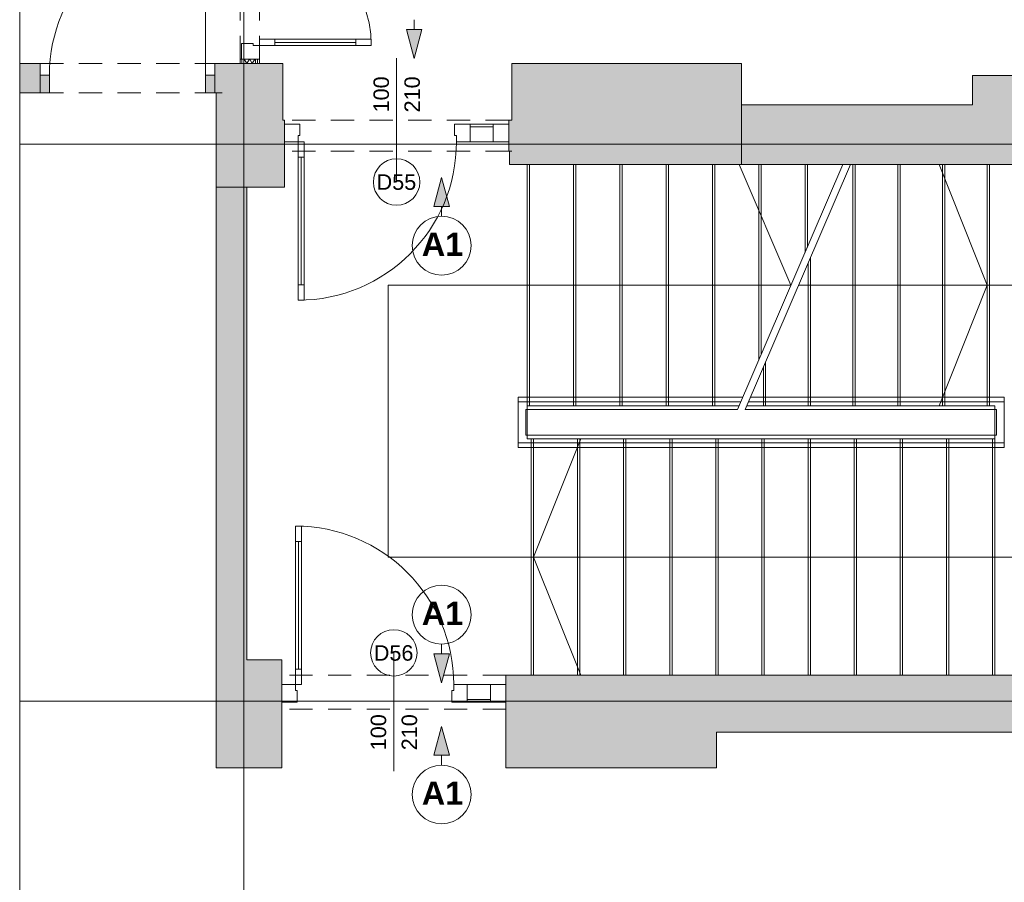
# Paper-space layout 'A-48 WYKOŃCZENIA ŚCIAN - PIĘTRO 3' of a CAD drawing. Header units: millimetres. Extents: x 0 to 500, y 0 to 350.
# Tile 13 of 17: x 343 to 407, y 123 to 179. Entities that reach past the tile are written whole.
import ezdxf
from ezdxf.xclip import XClip

# ---------------------------------------------------------------- set-up
doc = ezdxf.new("R2010")
doc.units = ezdxf.units.MM
doc.header["$MEASUREMENT"] = 0
doc.header["$XCLIPFRAME"] = 0
for name, pattern in [('DASHDOTX2', [1000, 500, -250, 0, -250]), ('GESTRICHELT2', [93.75, 62.5, -31.25]), ('Przer. długie kreski', [2.5, 1.5, -1]), ('PRZERYWANA_DU_A', [550, 350.0000000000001, -199.9999999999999])]:
    doc.linetypes.add(name, pattern=pattern)
for name, color, linetype, lineweight in [('0_Nr_pióra__2', 8, 'Continuous', 13), ('A__OKŁADZINY ŚCIAN_Nr_pióra__1', 7, 'Continuous', 20), ('A_ściany proj_Nr_pióra__1', 7, 'Continuous', 20), ('A_ściany_Nr_pióra__1', 7, 'Continuous', 20), ('Drzwi Archicad_Nr_pióra__1', 7, 'Continuous', 20), ('Drzwi Archicad_Nr_pióra__3', 252, 'Continuous', 13), ('Znaczniki drzwi Archicada_Nr_pióra__3', 252, 'Continuous', 13)]:
    doc.layers.add(name, color=color, linetype=linetype, lineweight=lineweight)
for name, color, linetype, lineweight, true_color in [('A__balustrada_Nr_pióra__161', 7, 'Continuous', 5, 0x949494), ('A_osie_Nr_pióra__16', 7, 'Continuous', 5, 0x0f0f0f), ('A_pochwyt_Nr_pióra__161', 7, 'Continuous', 5, 0x949494), ('A_schody_Nr_pióra__10', 7, 'Continuous', 13, 0x4b4b4b), ('A_schody_Nr_pióra__4', 7, 'Continuous', 18, 0x4b4b4b), ('A_ściany proj_Nr_pióra__21', 7, 'Continuous', 5, 0xb0b0b0), ('A_ściany_Nr_pióra__20', 252, 'Continuous', 5, 0x696969)]:
    doc.layers.add(name, color=color, linetype=linetype, lineweight=lineweight, true_color=true_color)
for name, color, linetype in [('A__OKŁADZINY ŚCIAN', 7, 'Continuous'), ('A_podrys', 7, 'Continuous'), ('A_ściany', 7, 'Continuous'), ('A_ściany proj', 7, 'Continuous'), ('Drzwi Archicad', 7, 'Continuous')]:
    doc.layers.add(name, color=color, linetype=linetype)
doc.styles.add('STYL_AUTOMATYCZNY_3', font='arial.ttf')
doc.styles.add('STYL_AUTOMATYCZNY_4', font='arial.ttf')
pattern_1 = [(0, (-1681.450567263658, -273.8946415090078), (0, 1), [0, -1])]

# ---------------------------------------------------------------- blocks, each defined once
blk = doc.blocks.new('Rysunek_1_1', base_point=(-1681.450567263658, -273.8946415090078))
at = {"layer": 'A__OKŁADZINY ŚCIAN', "linetype": 'Continuous', "lineweight": 0, "true_color": 0x000000}
for points in [[(368.8636189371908, 176.7363346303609), (369.3636189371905, 178.6023596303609), (368.3636189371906, 178.6023596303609)], [(370.6358881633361, 169.0302317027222), (370.1358881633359, 167.1642067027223), (371.1358881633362, 167.1642067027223)], [(370.6358881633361, 136.3569581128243), (371.1358881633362, 138.2229831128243), (370.1358881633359, 138.2229831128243)], [(370.6358881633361, 133.5377699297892), (370.1358881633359, 131.6717449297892), (371.1358881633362, 131.6717449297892)]]:
    blk.add_hatch(color=18, dxfattribs=at).paths.add_polyline_path(points)
at = {"layer": 'A_ściany', "linetype": 'Continuous', "lineweight": 0, "true_color": 0x000000}
for points in [[(344.6745422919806, 176.4001941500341), (343.3493327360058, 176.4001941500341), (343.3493327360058, 174.5026806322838), (344.6745422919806, 174.5026806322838)], [(360.37454165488, 176.4001926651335), (355.9745417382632, 176.4001926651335), (355.9745417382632, 174.5026795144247), (356.0445417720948, 174.5026795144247), (356.0445417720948, 168.4101925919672), (358.044541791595, 168.4101925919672), (360.4745417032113, 168.4101925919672), (360.4745417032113, 172.7401924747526), (360.37454165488, 172.7401924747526)], [(390.0345417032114, 176.4001925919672), (375.1845417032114, 176.4001925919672), (375.1845417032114, 170.7401925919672), (375.0345417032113, 170.7401925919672), (375.0345417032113, 169.8701925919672), (390.0345417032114, 169.8701925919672)], [(410.0745417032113, 175.6201925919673), (404.9745417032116, 175.6201925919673), (404.9745417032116, 169.8701925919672), (410.0745417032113, 169.8701925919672)], [(404.9745417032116, 173.7201925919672), (390.0345417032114, 173.7201925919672), (390.0345417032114, 169.8701925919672), (404.9745417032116, 169.8701925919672)], [(374.9745417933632, 172.740192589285), (374.9745417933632, 170.7401925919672), (375.1845417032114, 170.7401925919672), (375.1845417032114, 172.740192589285)], [(356.0445417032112, 168.4101925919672), (356.0445417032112, 137.8501925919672), (358.0445417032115, 137.8501925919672), (358.0445417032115, 168.4101925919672)], [(356.0445417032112, 130.8501925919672), (360.2945417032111, 130.8501925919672), (360.2945417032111, 137.8501925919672), (356.0445417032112, 137.8501925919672)], [(374.7945417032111, 130.8501925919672), (388.404541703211, 130.8501925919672), (388.404541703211, 136.8501925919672), (374.7945417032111, 136.8501925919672)], [(388.404541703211, 133.1601925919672), (422.1345417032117, 133.1601925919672), (427.4145417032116, 136.8501925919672), (388.404541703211, 136.8501925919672)]]:
    blk.add_hatch(color=18, dxfattribs=at).paths.add_polyline_path(points)
at = {"layer": 'A_ściany proj', "linetype": 'Continuous', "lineweight": 0, "true_color": 0x4b4b4b}
h = blk.add_hatch(dxfattribs=at)
h.set_pattern_fill('gypsum_0001', color=251, style=0, pattern_type=2)
h.set_pattern_definition(pattern_1)
h.paths.add_polyline_path([(357.596541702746, 176.4001925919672), (357.7215416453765, 176.4001925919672), (357.7215416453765, 176.6901927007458), (357.596541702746, 176.6901927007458)])
h = blk.add_hatch(dxfattribs=at)
h.set_pattern_fill('gypsum_0001', color=251, style=0, pattern_type=2)
h.set_pattern_definition(pattern_1)
h.paths.add_polyline_path([(357.846541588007, 176.6901927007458), (357.7215416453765, 176.6901927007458), (357.7215416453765, 176.4001925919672), (357.846541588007, 176.4001925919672)])
h = blk.add_hatch(dxfattribs=at)
h.set_pattern_fill('batt_insulation_0001', color=251, style=0, pattern_type=2)
h.set_pattern_definition([(60.00000000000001, (-1681.450567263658, -273.8946415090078), (-0.2598076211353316, 0.1499999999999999), []), (120, (-1681.450567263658, -273.8946415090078), (0.2598076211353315, 0.15), [])])
h.paths.add_polyline_path([(358.5965418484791, 176.6901927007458), (357.846541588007, 176.6901927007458), (357.846541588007, 176.4001925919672), (358.5965418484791, 176.4001925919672)])
h = blk.add_hatch(dxfattribs=at)
h.set_pattern_fill('gypsum_0001', color=251, style=0, pattern_type=2)
h.set_pattern_definition(pattern_1)
h.paths.add_polyline_path([(358.5965418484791, 176.4001925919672), (358.72154179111, 176.4001925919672), (358.72154179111, 176.6901927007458), (358.5965418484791, 176.6901927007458)])
h = blk.add_hatch(dxfattribs=at)
h.set_pattern_fill('gypsum_0001', color=251, style=0, pattern_type=2)
h.set_pattern_definition(pattern_1)
h.paths.add_polyline_path([(358.72154179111, 176.6901927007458), (358.72154179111, 176.4001925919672), (358.8465417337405, 176.4001925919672), (358.8465417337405, 176.6901927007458)])
at = {"layer": 'Drzwi Archicad', "linetype": 'Continuous', "lineweight": 0, "true_color": 0xfdfdfd}
for points in [[(344.6745417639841, 174.5026794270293), (345.274541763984, 174.5026794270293), (345.274541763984, 175.6526794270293), (344.6745417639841, 175.6526794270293)], [(355.9745417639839, 175.6526794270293), (355.374541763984, 175.6526794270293), (355.374541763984, 174.5026794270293), (355.9745417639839, 174.5026794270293)]]:
    blk.add_hatch(color=7, dxfattribs=at).paths.add_polyline_path(points)
at = {"layer": '0_Nr_pióra__2', "color": 8, "linetype": 'PRZERYWANA_DU_A', "lineweight": 13, "flags": 128}
blk.add_lwpolyline([(343.349331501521, 268.9901925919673), (343.349331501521, 110.1801925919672)], dxfattribs=at)
at = {"layer": 'A__balustrada_Nr_pióra__161', "color": 252, "linetype": 'Continuous', "lineweight": 5, "true_color": 0x949494}
for p, q in [((375.5745428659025, 151.5801911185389), (375.5745428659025, 154.8201924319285)), ((407.0145417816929, 151.5801911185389), (407.0145417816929, 154.8201924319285)), ((375.5745428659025, 154.5201926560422), (389.9734306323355, 154.5201926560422)), ((390.4734292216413, 154.5201926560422), (407.0145417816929, 154.5201926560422)), ((376.0745414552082, 154.0201940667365), (389.7580484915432, 154.0201940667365)), ((376.0745414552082, 152.3801925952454), (376.0745414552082, 154.0201940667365)), ((390.2580470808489, 154.0201940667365), (406.5145431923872, 154.0201940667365)), ((406.5145431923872, 152.3801925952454), (406.5145431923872, 154.0201940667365)), ((376.0745414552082, 152.3801925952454), (406.5145431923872, 152.3801925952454)), ((375.5745428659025, 151.8801940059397), (407.0145417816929, 151.8801940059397))]:
    blk.add_line(p, q, dxfattribs=at)
at = {"layer": 'A__OKŁADZINY ŚCIAN_Nr_pióra__1', "color": 7, "linetype": 'Continuous', "lineweight": 20}
for p, q in [((368.8636191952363, 179.236333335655), (368.8636191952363, 178.6023591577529)), ((368.3636174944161, 178.6023591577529), (369.3636177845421, 178.6023591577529)), ((368.8636191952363, 176.7363341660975), (368.3636174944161, 178.6023591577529)), ((368.8636191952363, 176.7363341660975), (369.3636177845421, 178.6023591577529)), ((370.6358880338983, 169.0302330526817), (370.1358894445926, 167.1642080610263)), ((370.6358880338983, 169.0302330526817), (371.135886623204, 167.1642080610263)), ((371.135886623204, 167.1642080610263), (370.1358894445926, 167.1642080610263)), ((370.6358880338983, 166.5302307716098), (370.6358880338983, 167.1642080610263)), ((370.6358880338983, 138.856959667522), (370.6358880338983, 138.2229823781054)), ((370.1358894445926, 138.2229823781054), (371.135886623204, 138.2229823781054)), ((370.6358880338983, 136.3569573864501), (370.1358894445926, 138.2229823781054)), ((370.6358880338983, 136.3569573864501), (371.135886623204, 138.2229823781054)), ((370.6358880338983, 133.5377697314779), (370.1358894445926, 131.6717447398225)), ((370.6358880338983, 133.5377697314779), (371.135886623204, 131.6717447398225)), ((371.135886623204, 131.6717447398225), (370.1358894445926, 131.6717447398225)), ((370.6358880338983, 131.0377705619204), (370.6358880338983, 131.6717447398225))]:
    blk.add_line(p, q, dxfattribs=at)
for centre in [(370.6358881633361, 164.6274031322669), (370.6358881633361, 140.7597866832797), (370.6358881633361, 129.1349413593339)]:
    blk.add_circle(centre, 1.902828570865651, dxfattribs=at)
at = {"layer": 'A_osie_Nr_pióra__16', "color": 250, "linetype": 'DASHDOTX2', "lineweight": 5, "true_color": 0x0f0f0f}
for p, q in [((357.8465407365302, 254.6381671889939), (357.8465407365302, 105.1801932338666)), ((432.1634628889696, 171.1801900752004), (343.3493317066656, 171.1801900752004)), ((432.1634628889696, 135.1801961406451), (343.3493317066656, 135.1801961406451))]:
    blk.add_line(p, q, dxfattribs=at)
at = {"layer": 'A_pochwyt_Nr_pióra__161', "color": 252, "linetype": 'Continuous', "lineweight": 5, "true_color": 0x949494}
for p, q in [((375.5745428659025, 154.8201924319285), (390.1026580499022, 154.8201924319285)), ((390.6026597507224, 154.8201924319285), (407.0145417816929, 154.8201924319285)), ((375.5745428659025, 151.5801911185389), (407.0145417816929, 151.5801911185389))]:
    blk.add_line(p, q, dxfattribs=at)
at = {"layer": 'A_schody_Nr_pióra__10', "color": 251, "linetype": 'GESTRICHELT2', "lineweight": 13, "true_color": 0x4b4b4b}
for p, q in [((376.3245423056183, 169.8701925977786), (376.3245423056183, 154.2701918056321)), ((379.3185410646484, 169.8701925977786), (379.3185410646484, 154.2701918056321)), ((382.3125429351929, 169.8701925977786), (382.3125429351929, 154.2701918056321)), ((385.3065416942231, 169.8701925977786), (385.3065416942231, 154.2701918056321)), ((388.3005404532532, 169.8701925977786), (388.3005404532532, 154.2701918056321)), ((391.2945423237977, 169.8701925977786), (391.2945423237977, 157.587087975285)), ((394.2885410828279, 169.8701925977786), (394.2885410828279, 164.5375111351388)), ((397.3835427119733, 169.8701925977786), (397.3835427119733, 154.2701918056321)), ((400.2805431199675, 169.8701925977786), (400.2805431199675, 154.2701918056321)), ((403.1775404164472, 169.8701925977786), (403.1775404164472, 154.2701918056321)), ((406.0745408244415, 169.8701925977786), (406.0745408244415, 154.2701918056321)), ((394.4865423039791, 163.8364340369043), (394.4865423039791, 154.2701918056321)), ((391.589541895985, 157.1111911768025), (391.589541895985, 154.2701918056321)), ((376.4345405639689, 136.8501915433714), (376.4345405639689, 152.1301917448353)), ((379.4175432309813, 136.8501915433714), (379.4175432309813, 152.1301917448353)), ((382.4005427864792, 136.8501915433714), (382.4005427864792, 152.1301917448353)), ((385.3835423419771, 136.8501915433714), (385.3835423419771, 152.1301917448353)), ((388.3665418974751, 136.8501915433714), (388.3665418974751, 152.1301917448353)), ((391.349541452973, 136.8501915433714), (391.349541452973, 152.1301917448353)), ((394.332541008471, 136.8501915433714), (394.332541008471, 152.1301917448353)), ((397.3155405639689, 136.8501915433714), (397.3155405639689, 152.1301917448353)), ((400.2985432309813, 136.8501915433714), (400.2985432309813, 152.1301917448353)), ((403.2815427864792, 136.8501915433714), (403.2815427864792, 152.1301917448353)), ((406.2645423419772, 136.8501915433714), (406.2645423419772, 152.1301917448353))]:
    blk.add_line(p, q, dxfattribs=at)
at = {"layer": 'A_schody_Nr_pióra__4', "color": 251, "linetype": 'Continuous', "lineweight": 18, "true_color": 0x4b4b4b}
for p, q in [((376.1745424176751, 169.8701925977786), (376.1745424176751, 152.1301917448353)), ((379.1685411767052, 169.8701925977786), (379.1685411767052, 154.2701918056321)), ((382.1625430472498, 169.8701925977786), (382.1625430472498, 154.2701918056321)), ((385.1565418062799, 169.8701925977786), (385.1565418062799, 154.2701918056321)), ((388.15054056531, 169.8701925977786), (388.15054056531, 154.2701918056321)), ((389.7580484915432, 154.0201940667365), (396.5856757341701, 169.8701925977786)), ((389.8657380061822, 169.8701925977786), (393.2257068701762, 162.0701922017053)), ((390.2580470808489, 154.0201940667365), (397.0856743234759, 169.8701925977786)), ((391.1445424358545, 169.8701925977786), (391.1445424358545, 157.2388721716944)), ((394.1385411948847, 169.8701925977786), (394.1385411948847, 164.1892953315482)), ((397.2335428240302, 169.8701925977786), (397.2335428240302, 154.2701918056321)), ((400.1305432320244, 169.8701925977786), (400.1305432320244, 154.2701918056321)), ((402.8065949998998, 169.8701925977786), (405.9245409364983, 162.0701922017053)), ((403.0275405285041, 169.8701925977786), (403.0275405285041, 154.2701918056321)), ((405.9245409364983, 169.8701925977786), (405.9245409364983, 154.2701918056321)), ((394.336542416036, 163.4882151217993), (394.336542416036, 154.2701918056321)), ((393.2257068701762, 162.0701922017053), (367.1745429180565, 162.0701922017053)), ((367.1745429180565, 144.4901916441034), (367.1745429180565, 162.0701922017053)), ((414.9084881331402, 162.0701922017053), (393.7257054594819, 162.0701922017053)), ((402.8066323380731, 154.2701918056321), (405.9245409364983, 162.0701922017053)), ((391.4395420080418, 156.7629722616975), (391.4395420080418, 154.2701918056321)), ((376.1745424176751, 154.2701918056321), (389.8657380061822, 154.2701918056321)), ((390.3657397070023, 154.2701918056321), (406.4145422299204, 154.2701918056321)), ((406.4145422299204, 136.8501915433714), (406.4145422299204, 154.2701918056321)), ((406.4145422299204, 152.1301917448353), (376.1745424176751, 152.1301917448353)), ((376.5845404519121, 136.8501915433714), (376.5845404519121, 152.1301917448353)), ((379.6384918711, 152.1301917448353), (376.5845404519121, 144.4901916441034)), ((379.5675431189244, 136.8501915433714), (379.5675431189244, 152.1301917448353)), ((382.5505426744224, 136.8501915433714), (382.5505426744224, 152.1301917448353)), ((385.5335422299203, 136.8501915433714), (385.5335422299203, 152.1301917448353)), ((388.5165417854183, 136.8501915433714), (388.5165417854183, 152.1301917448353)), ((391.4995413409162, 136.8501915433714), (391.4995413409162, 152.1301917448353)), ((394.4825408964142, 136.8501915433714), (394.4825408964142, 152.1301917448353)), ((397.4655404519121, 136.8501915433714), (397.4655404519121, 152.1301917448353)), ((400.4485431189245, 136.8501915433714), (400.4485431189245, 152.1301917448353)), ((403.4315426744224, 136.8501915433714), (403.4315426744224, 152.1301917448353)), ((367.1745429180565, 144.4901916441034), (414.9084881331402, 144.4901916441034)), ((379.6385323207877, 136.8501915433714), (376.5845404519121, 144.4901916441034))]:
    blk.add_line(p, q, dxfattribs=at)
at = {"layer": 'A_ściany proj_Nr_pióra__1', "color": 7, "linetype": 'Continuous', "lineweight": 20, "flags": 128}
for points in [[(357.596541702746, 176.6901927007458), (357.596541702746, 176.4001925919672)], [(358.8465417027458, 176.4001925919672), (358.8465417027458, 176.6901927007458)]]:
    blk.add_lwpolyline(points, dxfattribs=at)
at = {"layer": 'A_ściany proj_Nr_pióra__21', "color": 253, "linetype": 'Continuous', "lineweight": 5, "true_color": 0xb0b0b0}
for p, q in [((357.6965432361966, 176.6901935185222), (357.5965422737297, 176.6901935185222)), ((357.7215411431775, 176.6901935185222), (357.6965432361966, 176.6901935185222)), ((357.7215411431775, 176.6901935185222), (357.7215411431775, 176.4001910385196)), ((357.8465431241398, 176.6901935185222), (357.7215411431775, 176.6901935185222)), ((357.8465431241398, 176.6901935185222), (357.8465431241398, 176.4001910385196)), ((358.5965425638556, 176.6901935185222), (357.8465431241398, 176.6901935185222)), ((358.5965425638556, 176.4001910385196), (358.5965425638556, 176.6901935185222)), ((358.7215414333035, 176.6901935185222), (358.5965425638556, 176.6901935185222)), ((358.7215414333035, 176.4001910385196), (358.7215414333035, 176.6901935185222)), ((358.8465403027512, 176.6901935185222), (358.7215414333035, 176.6901935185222))]:
    blk.add_line(p, q, dxfattribs=at)
at = {"layer": 'A_ściany proj_Nr_pióra__21', "color": 253, "linetype": 'Continuous', "lineweight": 5, "true_color": 0xb0b0b0, "flags": 128}
for points in [[(357.596541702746, 176.4001925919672), (357.7215417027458, 176.4001925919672)], [(357.7215417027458, 176.4001925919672), (357.8465417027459, 176.4001925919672)], [(357.8465417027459, 176.4001925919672), (358.5965417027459, 176.4001925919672)], [(358.5965417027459, 176.4001925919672), (358.721541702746, 176.4001925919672)], [(358.721541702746, 176.4001925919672), (358.8465417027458, 176.4001925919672)]]:
    blk.add_lwpolyline(points, dxfattribs=at)
at = {"layer": 'A_ściany_Nr_pióra__1', "color": 7, "linetype": 'Continuous', "lineweight": 20}
for p, q in [((344.6745410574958, 176.4001910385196), (344.304541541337, 176.4001910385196)), ((344.6745410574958, 175.6526808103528), (344.6745410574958, 176.4001910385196)), ((355.9745409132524, 176.4001910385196), (356.3445404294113, 176.4001910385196)), ((355.9745409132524, 175.6526808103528), (355.9745409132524, 176.4001910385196)), ((344.6745410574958, 174.5026806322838), (344.6745410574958, 175.6526808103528)), ((355.9745409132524, 174.5026806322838), (355.9745409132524, 175.6526808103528)), ((344.6745410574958, 174.5026806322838), (344.2045405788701, 174.5026806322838)), ((355.9745409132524, 174.5026806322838), (356.4445413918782, 174.5026806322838)), ((360.4745406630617, 172.4901935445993), (360.4745406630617, 172.7401912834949)), ((374.9745402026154, 172.4901935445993), (374.9745402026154, 172.7401912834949)), ((360.4745406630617, 171.3401933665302), (360.4745406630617, 172.4901935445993)), ((374.9745402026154, 171.3401933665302), (374.9745402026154, 172.4901935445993)), ((360.4745406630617, 170.7401938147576), (360.4745406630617, 171.3401933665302)), ((374.9745402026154, 170.7401938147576), (374.9745402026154, 171.3401933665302)), ((360.2945426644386, 136.8501915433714), (360.2945426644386, 136.2501919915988)), ((374.7945422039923, 136.8501915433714), (374.7945422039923, 136.2501919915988)), ((360.2945426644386, 136.2501919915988), (360.2945426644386, 135.1001918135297)), ((374.7945422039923, 136.2501919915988), (374.7945422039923, 135.1001918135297)), ((360.2945426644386, 135.1001918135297), (360.2945426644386, 134.6501921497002)), ((374.7945422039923, 135.1001918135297), (374.7945422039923, 134.6501921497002))]:
    blk.add_line(p, q, dxfattribs=at)
at = {"layer": 'A_ściany_Nr_pióra__1', "color": 7, "linetype": 'Continuous', "lineweight": 20, "flags": 128}
for points in [[(344.6745419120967, 176.4001925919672), (343.349331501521, 176.4001925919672)], [(360.3745417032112, 176.4001925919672), (355.9745417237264, 176.4001925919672)], [(360.3745417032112, 172.7401925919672), (360.3745417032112, 176.4001925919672)], [(390.0345417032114, 176.4001925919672), (375.1845417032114, 176.4001925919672)], [(375.1845417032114, 176.4001925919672), (375.1845417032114, 172.7401925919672)], [(390.0345417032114, 169.8701925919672), (390.0345417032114, 176.4001925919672)], [(410.0745417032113, 175.6201925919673), (404.9745417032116, 175.6201925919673)], [(404.9745417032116, 175.6201925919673), (404.9745417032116, 173.7201925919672)], [(343.349331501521, 174.5026794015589), (344.6745417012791, 174.5026794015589)], [(355.9745416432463, 174.5026794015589), (356.0445417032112, 174.5026794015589)], [(356.0445417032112, 174.5026794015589), (356.0445417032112, 168.4101925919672)], [(404.9745417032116, 173.7201925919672), (390.0345417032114, 173.7201925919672)], [(360.4745417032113, 172.7401925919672), (360.3745417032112, 172.7401925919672)], [(375.1845417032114, 172.7401925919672), (374.9745417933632, 172.7401925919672)], [(360.4745417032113, 168.4101925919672), (360.4745417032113, 170.7401925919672)], [(374.9745417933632, 170.7401925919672), (375.1845417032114, 170.7401925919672)], [(375.1845417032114, 170.7401925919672), (375.0345417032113, 170.7401925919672)], [(375.0345417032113, 170.7401925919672), (375.0345417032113, 169.8701925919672)], [(375.0345417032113, 169.8701925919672), (390.0345417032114, 169.8701925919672)], [(390.0345417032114, 169.8701925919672), (404.9745417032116, 169.8701925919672)], [(404.9745417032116, 169.8701925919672), (410.0745417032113, 169.8701925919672)], [(356.0445417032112, 168.4101925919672), (356.0445417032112, 137.8501925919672)], [(358.0445417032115, 168.4101925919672), (356.0445417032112, 168.4101925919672)], [(356.0445417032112, 168.4101925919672), (358.0445417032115, 168.4101925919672)], [(358.0445417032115, 137.8501925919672), (358.0445417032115, 168.4101925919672)], [(358.0445417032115, 168.4101925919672), (360.4745417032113, 168.4101925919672)], [(356.0445417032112, 137.8501925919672), (356.0445417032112, 130.8501925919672)], [(360.2945417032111, 137.8501925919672), (358.0445417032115, 137.8501925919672)], [(360.2945417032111, 130.8501925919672), (360.2945417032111, 137.8501925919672)], [(388.404541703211, 136.8501925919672), (374.7945417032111, 136.8501925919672)], [(422.3945417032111, 136.8501925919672), (388.404541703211, 136.8501925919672)], [(374.7945417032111, 134.6501925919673), (374.7945417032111, 130.8501925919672)], [(388.404541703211, 130.8501925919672), (388.404541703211, 133.1601925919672)], [(388.404541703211, 133.1601925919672), (422.1345417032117, 133.1601925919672)], [(356.0445417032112, 130.8501925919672), (360.2945417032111, 130.8501925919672)], [(374.7945417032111, 130.8501925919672), (388.404541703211, 130.8501925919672)]]:
    blk.add_lwpolyline(points, dxfattribs=at)
at = {"layer": 'A_ściany_Nr_pióra__20', "color": 251, "linetype": 'Przer. długie kreski', "lineweight": 5, "true_color": 0x696969}
for p, q in [((344.6745410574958, 176.4001910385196), (355.9745409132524, 176.4001910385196)), ((344.6745410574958, 174.5026806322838), (355.9745409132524, 174.5026806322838))]:
    blk.add_line(p, q, dxfattribs=at)
at = {"layer": 'Drzwi Archicad_Nr_pióra__1', "color": 7, "linetype": 'Continuous', "lineweight": 20}
for p, q in [((355.3745413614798, 175.6526808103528), (355.3745413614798, 185.7526784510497)), ((344.6745410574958, 176.4001910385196), (344.304541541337, 176.4001910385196)), ((344.6745410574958, 176.4001910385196), (344.304541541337, 176.4001910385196)), ((344.6745410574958, 175.6526808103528), (344.6745410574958, 176.4001910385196)), ((344.6745410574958, 175.6526808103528), (344.6745410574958, 176.4001910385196)), ((355.9745409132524, 175.6526808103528), (355.9745409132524, 176.4001910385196)), ((355.9745409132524, 175.6526808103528), (355.9745409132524, 176.4001910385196)), ((355.9745409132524, 176.4001910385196), (356.3445404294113, 176.4001910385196)), ((355.9745409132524, 176.4001910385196), (356.3445404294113, 176.4001910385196)), ((345.2745406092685, 175.6526808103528), (344.6745410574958, 175.6526808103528)), ((344.6745410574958, 175.6526808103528), (344.6745410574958, 174.5026806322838)), ((344.6745410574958, 174.5026806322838), (344.6745410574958, 175.6526808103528)), ((344.6745410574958, 174.5026806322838), (344.6745410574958, 175.6526808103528)), ((345.2745406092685, 174.5026806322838), (345.2745406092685, 175.6526808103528)), ((355.9745409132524, 175.6526808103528), (355.3745413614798, 175.6526808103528)), ((355.3745413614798, 175.6526808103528), (355.3745413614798, 174.5026806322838)), ((355.9745409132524, 174.5026806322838), (355.9745409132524, 175.6526808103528)), ((355.9745409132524, 174.5026806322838), (355.9745409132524, 175.6526808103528)), ((355.9745409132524, 174.5026806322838), (355.9745409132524, 175.6526808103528)), ((344.6745410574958, 174.5026806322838), (344.2045405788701, 174.5026806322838)), ((344.6745410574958, 174.5026806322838), (344.2045405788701, 174.5026806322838)), ((344.6745410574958, 174.5026806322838), (345.2745406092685, 174.5026806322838)), ((355.3745413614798, 174.5026806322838), (355.9745409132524, 174.5026806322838)), ((355.9745409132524, 174.5026806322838), (356.4445413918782, 174.5026806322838)), ((355.9745409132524, 174.5026806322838), (356.4445413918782, 174.5026806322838))]:
    blk.add_line(p, q, dxfattribs=at)
blk.add_arc((355.374541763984, 175.6526794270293), 10.09999999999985, 90, 180, dxfattribs=at)
at = {"layer": 'Drzwi Archicad_Nr_pióra__3', "color": 252, "linetype": 'Przer. długie kreski', "lineweight": 13}
for p, q in [((357.5965422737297, 176.6901935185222), (357.5965422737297, 196.6901930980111)), ((358.8465403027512, 176.6901935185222), (358.8465403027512, 196.6901930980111)), ((374.9745402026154, 172.7401912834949), (360.4745406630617, 172.7401912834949)), ((374.9745402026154, 170.7401938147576), (360.4745406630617, 170.7401938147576)), ((374.7945422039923, 136.8501915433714), (360.2945426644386, 136.8501915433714)), ((374.7945422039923, 134.6501921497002), (360.2945426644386, 134.6501921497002))]:
    blk.add_line(p, q, dxfattribs=at)
at = {"layer": 'Drzwi Archicad_Nr_pióra__3', "color": 252, "linetype": 'Continuous', "lineweight": 13}
for p, q in [((357.6965432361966, 177.6901938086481), (358.4465426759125, 177.6901938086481)), ((357.6965432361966, 176.6901935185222), (357.6965432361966, 177.6901938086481)), ((358.4465426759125, 177.6901938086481), (358.4465426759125, 177.5701920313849)), ((358.8465403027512, 177.9701927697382), (359.8465405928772, 177.9701927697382)), ((358.8465403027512, 177.5701920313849), (358.8465403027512, 177.9701927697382)), ((359.8465405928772, 177.9701927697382), (359.8465405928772, 177.5701920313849)), ((365.0865424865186, 177.7701939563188), (359.8465405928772, 177.7701939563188)), ((365.0865424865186, 177.5701920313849), (365.0865424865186, 177.9701927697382)), ((365.0865424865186, 177.9701927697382), (366.0865427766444, 177.9701927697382)), ((366.0865427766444, 177.9701927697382), (366.0865427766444, 177.5701920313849)), ((358.4465426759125, 177.5701920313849), (358.8465403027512, 177.5701920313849)), ((358.8465403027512, 177.5701920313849), (358.8465403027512, 176.6901935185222)), ((359.8465405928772, 177.5701920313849), (358.8465403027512, 177.5701920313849)), ((366.0865427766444, 177.5701920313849), (365.0865424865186, 177.5701920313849)), ((357.6965432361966, 176.6901935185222), (357.5965422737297, 176.6901935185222)), ((358.8465403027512, 176.6901935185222), (357.6965432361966, 176.6901935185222)), ((357.7215411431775, 176.6901935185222), (357.6965432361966, 176.6901935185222)), ((357.7215411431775, 176.6901935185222), (357.6965432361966, 176.6901935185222)), ((357.8465431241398, 176.6901935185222), (357.7215411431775, 176.6901935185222)), ((357.8465431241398, 176.6901935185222), (357.7215411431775, 176.6901935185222)), ((358.5965425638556, 176.6901935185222), (357.8465431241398, 176.6901935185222)), ((358.5965425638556, 176.6901935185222), (357.8465431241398, 176.6901935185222)), ((358.7215414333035, 176.6901935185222), (358.5965425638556, 176.6901935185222)), ((358.7215414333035, 176.6901935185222), (358.5965425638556, 176.6901935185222)), ((358.8465403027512, 176.6901935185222), (358.7215414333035, 176.6901935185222)), ((358.8465403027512, 176.6901935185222), (358.7215414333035, 176.6901935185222)), ((360.4745406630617, 172.4901935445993), (360.4745406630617, 172.7401912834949)), ((374.9745402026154, 172.4901935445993), (374.9745402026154, 172.7401912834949)), ((360.4745406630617, 172.4901935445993), (360.4745406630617, 171.3401933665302)), ((361.4745409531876, 172.4901935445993), (360.4745406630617, 172.4901935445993)), ((360.4745406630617, 171.3401933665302), (360.4745406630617, 172.4901935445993)), ((360.4745406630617, 171.3401933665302), (360.4745406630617, 172.4901935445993)), ((361.4745409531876, 171.7401941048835), (361.4745409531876, 172.4901935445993)), ((371.474540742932, 172.4901935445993), (371.474540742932, 171.7401941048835)), ((372.4745410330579, 172.4901935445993), (371.474540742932, 172.4901935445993)), ((372.4745410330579, 171.3401933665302), (372.4745410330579, 172.4901935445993)), ((372.4745410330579, 172.4901935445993), (373.9745430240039, 172.4901935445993)), ((372.4745410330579, 171.3401933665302), (372.4745410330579, 172.4901935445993)), ((373.9745430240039, 172.3101924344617), (372.4745410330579, 172.3101924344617)), ((374.9745402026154, 172.4901935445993), (373.9745430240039, 172.4901935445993)), ((373.9745430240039, 172.4901935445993), (373.9745430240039, 171.3401933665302)), ((373.9745430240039, 172.4901935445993), (373.9745430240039, 171.3401933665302)), ((374.9745402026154, 171.3401933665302), (374.9745402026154, 172.4901935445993)), ((374.9745402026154, 171.3401933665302), (374.9745402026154, 172.4901935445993)), ((374.9745402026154, 171.3401933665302), (374.9745402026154, 172.4901935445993)), ((360.4745406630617, 171.3401933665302), (361.3545422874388, 171.3401933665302)), ((360.4745406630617, 170.7401938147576), (360.4745406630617, 171.3401933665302)), ((361.3545422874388, 171.3401933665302), (361.3545422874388, 171.7401941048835)), ((361.3545422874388, 171.7401941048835), (361.4745409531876, 171.7401941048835)), ((361.3545422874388, 170.3401930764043), (361.3545422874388, 171.3401933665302)), ((361.3545422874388, 171.3401933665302), (361.7545430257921, 171.3401933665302)), ((361.7545430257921, 171.3401933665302), (361.7545430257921, 170.3401930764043)), ((371.474540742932, 171.7401941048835), (371.5945425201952, 171.7401941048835)), ((371.5945425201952, 171.7401941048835), (371.5945425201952, 171.3401933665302)), ((371.5945425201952, 171.3401933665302), (372.4745410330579, 171.3401933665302)), ((373.9745430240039, 171.3401933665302), (372.4745410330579, 171.3401933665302)), ((372.4745410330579, 171.3401933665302), (373.9745430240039, 171.3401933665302)), ((373.9745430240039, 171.3401933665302), (374.9745402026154, 171.3401933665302)), ((374.9745402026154, 170.7401938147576), (374.9745402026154, 171.3401933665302)), ((361.7545430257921, 170.3401930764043), (361.3545422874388, 170.3401930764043)), ((361.5545411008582, 162.1001934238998), (361.5545411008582, 170.3401930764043)), ((361.3545422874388, 161.1001931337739), (361.3545422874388, 162.1001934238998)), ((361.3545422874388, 162.1001934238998), (361.7545430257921, 162.1001934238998)), ((361.7545430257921, 162.1001934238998), (361.7545430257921, 161.1001931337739)), ((361.7545430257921, 161.1001931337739), (361.3545422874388, 161.1001931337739)), ((361.1745411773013, 146.4901922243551), (361.1745411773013, 145.4901919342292)), ((361.5745419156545, 146.4901922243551), (361.1745411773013, 146.4901922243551)), ((361.5745419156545, 145.4901919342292), (361.5745419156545, 146.4901922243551)), ((361.1745411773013, 145.4901919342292), (361.5745419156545, 145.4901919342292)), ((361.3745431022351, 145.4901919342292), (361.3745431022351, 137.2501922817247)), ((361.5745419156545, 137.2501922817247), (361.1745411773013, 137.2501922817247)), ((361.1745411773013, 137.2501922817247), (361.1745411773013, 136.2501919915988)), ((361.5745419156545, 136.2501919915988), (361.5745419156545, 137.2501922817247)), ((360.2945426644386, 136.8501915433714), (360.2945426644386, 136.2501919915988)), ((374.7945422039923, 136.8501915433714), (374.7945422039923, 136.2501919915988)), ((360.2945426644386, 135.1001918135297), (360.2945426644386, 136.2501919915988)), ((360.2945426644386, 136.2501919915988), (361.1745411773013, 136.2501919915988)), ((360.2945426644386, 136.2501919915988), (360.2945426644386, 135.1001918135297)), ((360.2945426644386, 136.2501919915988), (360.2945426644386, 135.1001918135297)), ((361.1745411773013, 136.2501919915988), (361.1745411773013, 135.8501912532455)), ((361.1745411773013, 136.2501919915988), (361.5745419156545, 136.2501919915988)), ((361.1745411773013, 135.8501912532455), (361.2945429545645, 135.8501912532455)), ((361.2945429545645, 135.8501912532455), (361.2945429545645, 135.1001918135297)), ((371.2945427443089, 135.1001918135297), (371.2945427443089, 135.8501912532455)), ((371.2945427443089, 135.8501912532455), (371.4145414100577, 135.8501912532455)), ((371.4145414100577, 135.8501912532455), (371.4145414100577, 136.2501919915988)), ((371.4145414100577, 136.2501919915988), (372.2945430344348, 136.2501919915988)), ((372.2945430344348, 136.2501919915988), (372.2945430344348, 135.1001918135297)), ((373.7945419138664, 136.2501919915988), (372.2945430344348, 136.2501919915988)), ((372.2945430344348, 136.2501919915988), (372.2945430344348, 135.1001918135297)), ((372.2945430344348, 136.2501919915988), (373.7945419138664, 136.2501919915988)), ((373.7945419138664, 135.1001918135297), (373.7945419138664, 136.2501919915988)), ((373.7945419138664, 136.2501919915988), (374.7945422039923, 136.2501919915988)), ((373.7945419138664, 135.1001918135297), (373.7945419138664, 136.2501919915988)), ((374.7945422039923, 136.2501919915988), (374.7945422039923, 135.1001918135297)), ((374.7945422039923, 136.2501919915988), (374.7945422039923, 135.1001918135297)), ((374.7945422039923, 136.2501919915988), (374.7945422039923, 135.1001918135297)), ((361.2945429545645, 135.1001918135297), (360.2945426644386, 135.1001918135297)), ((360.2945426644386, 135.1001918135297), (360.2945426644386, 134.6501921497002)), ((372.2945430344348, 135.1001918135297), (371.2945427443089, 135.1001918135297)), ((373.7945419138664, 135.2801929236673), (372.2945430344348, 135.2801929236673)), ((372.2945430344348, 135.1001918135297), (373.7945419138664, 135.1001918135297)), ((374.7945422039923, 135.1001918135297), (373.7945419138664, 135.1001918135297)), ((374.7945422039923, 135.1001918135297), (374.7945422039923, 134.6501921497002))]:
    blk.add_line(p, q, dxfattribs=at)
at = {"layer": 'Drzwi Archicad_Nr_pióra__3', "color": 252, "linetype": 'Continuous', "lineweight": 13, "flags": 128}
for points in [[(365.0865417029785, 177.7701925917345), (359.8465417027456, 177.7701925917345), (359.8465417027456, 177.9701925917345), (365.0865417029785, 177.9701925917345)], [(365.0865417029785, 177.5701925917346), (359.8465417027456, 177.5701925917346), (359.8465417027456, 177.7701925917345), (365.0865417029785, 177.7701925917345)], [(361.3545417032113, 162.1001925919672), (361.3545417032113, 170.3401925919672), (361.5545417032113, 170.3401925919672), (361.5545417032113, 162.1001925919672)], [(361.5545417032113, 162.1001925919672), (361.5545417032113, 170.3401925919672), (361.7545417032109, 170.3401925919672), (361.7545417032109, 162.1001925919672)], [(361.174541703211, 145.4901925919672), (361.174541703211, 137.2501925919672), (361.374541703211, 137.2501925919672), (361.374541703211, 145.4901925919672)], [(361.374541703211, 145.4901925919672), (361.374541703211, 137.2501925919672), (361.574541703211, 137.2501925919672), (361.574541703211, 145.4901925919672)]]:
    blk.add_lwpolyline(points, close=True, dxfattribs=at)
at = {"layer": 'Drzwi Archicad_Nr_pióra__3', "color": 252, "linetype": 'Continuous', "lineweight": 13}
for centre, radius, start, end in [((358.8465417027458, 177.5701925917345), 7.240000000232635, 0, 90), ((361.3545417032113, 171.3401925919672), 10.24000000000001, 270, 0), ((361.174541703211, 136.2501925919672), 10.24000000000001, 0, 90)]:
    blk.add_arc(centre, radius, start, end, dxfattribs=at)
at = {"layer": 'Znaczniki drzwi Archicada_Nr_pióra__3', "color": 252, "linetype": 'Continuous', "lineweight": 13}
for p, q in [((367.7245404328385, 168.7401932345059), (367.7245404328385, 176.7401924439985)), ((367.5445424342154, 138.2917219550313), (367.5445424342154, 130.6501941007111))]:
    blk.add_line(p, q, dxfattribs=at)
at = {"layer": 'Znaczniki drzwi Archicada_Nr_pióra__3', "color": 252, "linetype": 'Continuous', "lineweight": 13, "flags": 128}
for points in [[(366.2245417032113, 168.7401925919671, 0.9999999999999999), (369.2245417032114, 168.7401925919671, 0.9999999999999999)], [(369.0445417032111, 138.2917211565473, 0.9999999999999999), (366.044541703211, 138.2917211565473, 0.9999999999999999)]]:
    blk.add_lwpolyline(points, format="xyb", close=True, dxfattribs=at)
at = {"layer": 'A__OKŁADZINY ŚCIAN_Nr_pióra__1', "color": 7, "linetype": 'Continuous', "lineweight": 20, "char_height": 1.5, "attachment_point": 4, "style": 'STYL_AUTOMATYCZNY_3'}
for insert in [(369.353598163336, 164.7131209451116), (369.353598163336, 140.8455044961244), (369.353598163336, 129.2206591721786)]:
    blk.add_mtext('\\A1;{\\pql;\\fArial|b1|i0|c238|p0;\\W1.000000;A1}', dxfattribs=dict(at, insert=insert))
at = {"layer": 'Znaczniki drzwi Archicada_Nr_pióra__3', "color": 252, "linetype": 'Continuous', "lineweight": 13, "char_height": 1, "attachment_point": 7, "style": 'STYL_AUTOMATYCZNY_4'}
for s, insert, rotation in [('\\A1;{\\pql;\\fArial CE|b0|i0|c238|p0;\\W1.000000;100}', (367.2417680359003, 173.2401925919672), 89.99999999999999), ('\\A1;{\\pql;\\fArial CE|b0|i0|c238|p0;\\W1.000000;210}', (369.2417680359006, 173.2401925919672), 89.99999999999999), ('\\A1;{\\pql;\\fArial CE|b0|i0|c238|p0;\\W1.000000;100}', (367.0617680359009, 131.9947225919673), 90), ('\\A1;{\\pql;\\fArial CE|b0|i0|c238|p0;\\W1.000000;210}', (369.0617680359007, 131.9947225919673), 90)]:
    blk.add_mtext(s, dxfattribs=dict(at, insert=insert, rotation=rotation))
for s, insert in [('\\A1;{\\pql;\\fArial CE|b0|i0|c238|p0;\\W1.000000;D55}', (366.4296167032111, 168.2229662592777)), ('\\A1;{\\pql;\\fArial CE|b0|i0|c238|p0;\\W1.000000;D56}', (366.2496167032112, 137.7744948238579))]:
    blk.add_mtext(s, dxfattribs=dict(at, insert=insert))

psp = doc.layouts.new('A-48 WYKOŃCZENIA ŚCIAN - PIĘTRO 3')

# ---------------------------------------------------------------- block references
at = {"layer": 'A_podrys', "color": 37, "linetype": 'Continuous', "lineweight": 5, "true_color": 0x656532}
ref = psp.add_blockref('Rysunek_1_1', (-1681.450567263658, -273.8946415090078), dxfattribs=at)
XClip(ref).set_block_clipping_path([(343.349331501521, 105.1801925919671), (458.4145417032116, 313.9901925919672)])

doc.saveas('drawing.dxf')
